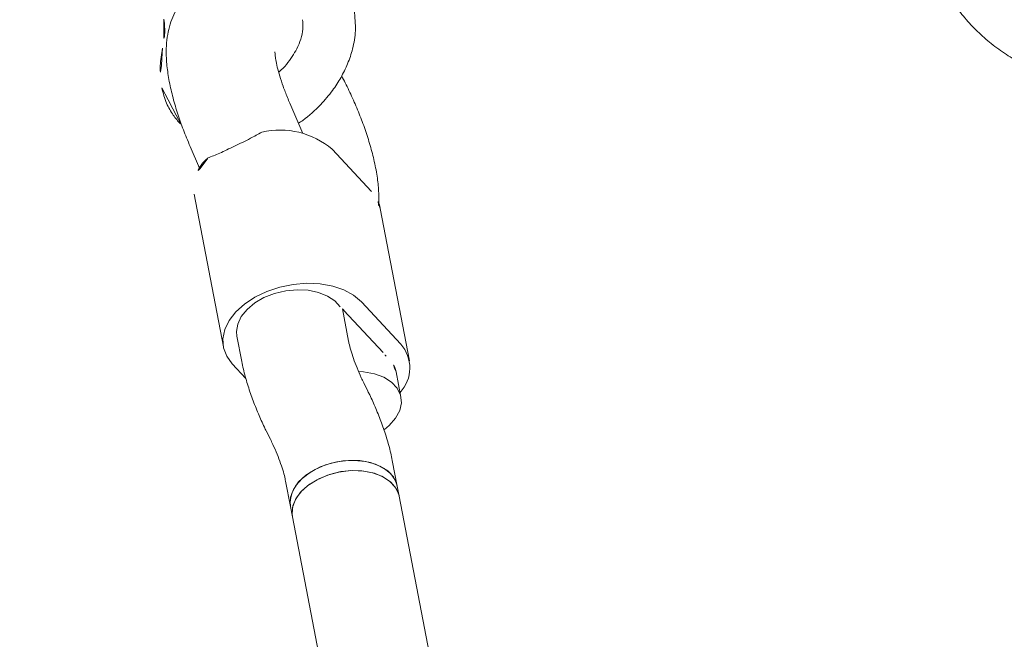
# Model space of a CAD drawing. Extents: x 5459245 to 5462690, y 5971016 to 5972523.
# Tile 132 of 136: x 5462452.2649 to 5462452.4099, y 5972213.9122 to 5972214.0034. Entities that reach past the tile are written whole.
import ezdxf

# ---------------------------------------------------------------- set-up
doc = ezdxf.new("R2010")
doc.units = 0
doc.layers.add('A_MAŁA ARCHITEKTURA', color=195, linetype='CONTINUOUS', lineweight=9)

# ---------------------------------------------------------------- blocks, each defined once
blk = doc.blocks.new('A$C43995eb0')
at = {"layer": 'A_MAŁA ARCHITEKTURA', "linetype": 'Continuous'}
for p, q in [((1464.1, -620.63), (1354.96, -705.72)), ((1364.8, -718.34), (1479.24, -629.11)), ((1354.96, -705.72), (1353.76, -706.66)), ((1353.76, -706.66), (1350.73, -709.01)), ((1341.86, -712.11), (1338.85, -714.46)), ((1336.53, -713.42), (1318.49, -727.48)), ((1334.91, -715.71), (1332.01, -723.69)), ((1343.28, -716.87), (1342.46, -717.97)), ((1334.3, -725.43), (1337.2, -717.45)), ((1363.59, -719.27), (1364.8, -718.34)), ((1360.57, -721.63), (1363.59, -719.27)), ((1338.01, -722.75), (1334.21, -725.71)), ((1355.3, -727.51), (1356.12, -726.41)), ((1316.87, -729.77), (1313.98, -737.75)), ((1348.77, -736.47), (1349.78, -733.7)), ((1344.83, -737.72), (1347.85, -735.36)), ((1329.12, -752.82), (1347.15, -738.76)), ((1313.85, -742.63), (1310.77, -746.36)), ((1323.12, -756.54), (1325.34, -753.84))]:
    blk.add_line(p, q, dxfattribs=at)
at = {"layer": 'A_MAŁA ARCHITEKTURA', "linetype": 'Continuous', "flags": 128}
for points in [[(1354.02, -712.03), (1353.6, -710.51), (1353.49, -709.06), (1353.67, -707.75), (1354.14, -706.64), (1354.88, -705.78), (1354.96, -705.72)], [(1354.96, -705.72), (1354.72, -705.92), (1354.03, -706.83), (1353.61, -707.98), (1353.49, -709.32), (1353.66, -710.79), (1354.13, -712.31), (1354.86, -713.83), (1355.83, -715.25), (1356.99, -716.53), (1358.28, -717.59), (1359.65, -718.4), (1361.03, -718.91), (1362.35, -719.09), (1363.56, -718.95), (1364.6, -718.48), (1364.8, -718.34)], [(1353.76, -706.66), (1353.52, -706.86), (1352.82, -707.77), (1352.41, -708.92), (1352.28, -710.26), (1352.46, -711.73), (1352.92, -713.25), (1353.66, -714.76), (1354.62, -716.19), (1355.78, -717.47), (1357.07, -718.53), (1358.44, -719.34), (1359.82, -719.85), (1361.15, -720.03), (1362.36, -719.89), (1363.39, -719.42), (1363.59, -719.27)], [(1352.58, -708.32), (1353.14, -707.28), (1353.76, -706.66)], [(1363.59, -719.27), (1362.9, -719.69), (1361.77, -720), (1360.49, -719.98), (1359.13, -719.63), (1357.75, -718.97), (1356.41, -718.03), (1355.18, -716.85), (1354.11, -715.49), (1353.26, -714.01), (1352.65, -712.49), (1352.33, -710.98), (1352.31, -709.57), (1352.58, -708.32)], [(1347.19, -712.14), (1346.32, -711.76), (1344.96, -711.41), (1343.68, -711.39), (1342.55, -711.69), (1341.62, -712.32), (1340.93, -713.23), (1340.51, -714.38), (1340.39, -715.72), (1340.56, -717.18), (1341.03, -718.71), (1341.32, -719.39)], [(1364.8, -718.34), (1364.42, -718.59), (1363.34, -719), (1362.11, -719.08), (1360.77, -718.84), (1359.39, -718.27), (1358.03, -717.41), (1356.75, -716.3), (1355.63, -715), (1354.7, -713.55), (1354.02, -712.03)], [(1332.01, -723.69), (1331.67, -725.15), (1331.62, -726.77), (1331.87, -728.5), (1332.41, -730.29), (1333.22, -732.07), (1334.28, -733.79), (1335.54, -735.37), (1336.97, -736.78), (1338.52, -737.96), (1340.13, -738.87), (1341.75, -739.48), (1343.32, -739.77), (1344.79, -739.74), (1346.12, -739.37), (1347.24, -738.68), (1348.14, -737.71), (1348.77, -736.47)], [(1344.83, -737.72), (1344.28, -738.07), (1343.2, -738.42), (1341.97, -738.46), (1340.65, -738.18), (1339.3, -737.6), (1337.98, -736.74), (1336.74, -735.64), (1335.64, -734.35), (1334.73, -732.93), (1334.06, -731.45), (1333.65, -729.96), (1333.52, -728.54), (1333.67, -727.24), (1334.1, -726.14)]]:
    blk.add_lwpolyline(points, dxfattribs=at)
at = {"layer": 'A_MAŁA ARCHITEKTURA', "linetype": 'Continuous'}
for centre, radius, start, end in [((1339.84, -717.63), 5.29, 73.9273, 158.6966), ((1341.25, -717.42), 3.81, 128.9171, 170.9323), ((1341.04, -718.83), 4.08, 150.4346, 160.1647), ((1338.76, -727.04), 4.75, 160.171, 168.9698), ((1321.6, -731.39), 5, 128.4792, 160.9906), ((1325.48, -740.5), 11.83, 166.5837, 220.1513), ((1325.68, -747.85), 6.04, 248.2677, 304.7019)]:
    blk.add_arc(centre, radius, start, end, dxfattribs=at)
for points, knots in [([(768.63, -596.05), (771.65, -599.17), (780.31, -608.14), (794.77, -622.76), (812.06, -639.86), (829.56, -656.71), (847.24, -673.32), (865.1, -689.7), (883.15, -705.82), (901.38, -721.7), (919.78, -737.33), (938.36, -752.71), (957.11, -767.84), (976.03, -782.7), (995.11, -797.31), (1014.36, -811.66), (1033.77, -825.75), (1053.33, -839.57), (1073.05, -853.12), (1092.91, -866.4), (1112.93, -879.41), (1133.09, -892.15), (1153.39, -904.61), (1173.83, -916.79), (1194.41, -928.7), (1215.11, -940.32), (1235.95, -951.66), (1256.91, -962.72), (1277.99, -973.49), (1299.2, -983.97), (1320.52, -994.16), (1341.95, -1004.07), (1363.49, -1013.68), (1385.14, -1022.99), (1406.89, -1032.01), (1428.74, -1040.74), (1450.68, -1049.16), (1472.72, -1057.29), (1494.85, -1065.11), (1517.06, -1072.64), (1539.36, -1079.86), (1561.73, -1086.78), (1584.18, -1093.39), (1606.7, -1099.69), (1629.3, -1105.69), (1651.95, -1111.39), (1674.67, -1116.77), (1697.45, -1121.84), (1720.28, -1126.61), (1743.17, -1131.06), (1766.1, -1135.2), (1789.08, -1139.03), (1812.09, -1142.55), (1835.15, -1145.75), (1858.24, -1148.64), (1881.36, -1151.22), (1904.5, -1153.48), (1927.67, -1155.42), (1950.86, -1157.05), (1974.07, -1158.37), (1997.29, -1159.37), (2019.69, -1160.04), (2034.36, -1160.25), (2041.28, -1160.34)], [0, 0, 0, 0, 0.008859, 0.025435, 0.04201, 0.058584, 0.075158, 0.09173, 0.108302, 0.124873, 0.141442, 0.158011, 0.174578, 0.191145, 0.20771, 0.224275, 0.240838, 0.257401, 0.273962, 0.290523, 0.307082, 0.32364, 0.340197, 0.356754, 0.373309, 0.389863, 0.406416, 0.422968, 0.439519, 0.456068, 0.472617, 0.489165, 0.505712, 0.522258, 0.538803, 0.555347, 0.57189, 0.588432, 0.604973, 0.621513, 0.638052, 0.654591, 0.671129, 0.687665, 0.704202, 0.720737, 0.737272, 0.753806, 0.770339, 0.786872, 0.803404, 0.819936, 0.836467, 0.852998, 0.869528, 0.886058, 0.902587, 0.919116, 0.935645, 0.952174, 0.968702, 0.98523, 1, 1, 1, 1]), ([(1235.29, -677.2), (1235.85, -677.2), (1237.17, -677.2), (1239.26, -676.91), (1241.52, -676.3), (1243.71, -675.39), (1245.81, -674.2), (1247.78, -672.74), (1249.61, -671.02), (1251.28, -669.07), (1252.75, -666.9), (1254, -664.55), (1255.02, -662.05), (1255.79, -659.44), (1256.3, -656.75), (1256.54, -654.02), (1256.5, -651.29), (1256.18, -648.58), (1255.59, -646.01), (1254.99, -644.25), (1254.62, -643.36), (1254.57, -643.23)], [0, 0, 0, 0, 0.038261, 0.091365, 0.144569, 0.198161, 0.252313, 0.307126, 0.36262, 0.418738, 0.475371, 0.532389, 0.58968, 0.647163, 0.704797, 0.762573, 0.820496, 0.878565, 0.936746, 0.991044, 1, 1, 1, 1]), ([(1350.73, -709.01), (1350.44, -709.25), (1349.57, -709.94), (1348.17, -711.22), (1346.54, -712.89), (1345.03, -714.61), (1343.96, -715.96), (1343.4, -716.7), (1343.28, -716.87)], [0, 0, 0, 0, 0.112407, 0.336596, 0.549288, 0.754934, 0.945904, 1, 1, 1, 1]), ([(1342.46, -717.97), (1342.3, -718.19), (1341.81, -718.83), (1340.97, -719.85), (1339.98, -720.94), (1339.05, -721.86), (1338.4, -722.44), (1338.1, -722.68), (1338.01, -722.75)], [0, 0, 0, 0, 0.10991, 0.320542, 0.529243, 0.732721, 0.927747, 1, 1, 1, 1]), ([(1356.12, -726.41), (1356.29, -726.19), (1356.77, -725.55), (1357.61, -724.53), (1358.6, -723.43), (1359.53, -722.51), (1360.18, -721.94), (1360.49, -721.7), (1360.57, -721.63)], [0, 0, 0, 0, 0.1099104, 0.3205419, 0.5292435, 0.7327213, 0.9277469, 1, 1, 1, 1]), ([(1347.85, -735.36), (1348.14, -735.13), (1349.01, -734.44), (1350.41, -733.15), (1352.04, -731.48), (1353.55, -729.76), (1354.62, -728.42), (1355.18, -727.68), (1355.3, -727.51)], [0, 0, 0, 0, 0.112407, 0.336596, 0.549288, 0.754934, 0.945904, 1, 1, 1, 1]), ([(1318.24, -727.88), (1317.69, -728.15), (1316.48, -728.71), (1314.68, -729.88), (1312.8, -731.32), (1310.95, -732.96), (1309.19, -734.71), (1307.5, -736.56), (1305.9, -738.48), (1304.63, -740.11), (1303.95, -741.1), (1303.73, -741.41)], [0, 0, 0, 0, 0.106439, 0.230878, 0.362995, 0.487871, 0.606775, 0.722184, 0.835705, 0.948409, 1, 1, 1, 1]), ([(1312.8, -743.91), (1312.58, -743.78), (1311.36, -743.08), (1309.14, -742.26), (1306.38, -741.61), (1303.98, -741.36), (1301.68, -741.4), (1299.27, -741.77), (1296.67, -742.59), (1295.13, -743.61), (1294.3, -744.15)], [0, 0, 0, 0, 0.036482, 0.208719, 0.341591, 0.453002, 0.568338, 0.689293, 0.833584, 1, 1, 1, 1]), ([(1310.77, -746.36), (1310.57, -746.6), (1309.98, -747.31), (1309, -748.4), (1307.88, -749.53), (1306.86, -750.46), (1306.03, -751.12), (1305.44, -751.53), (1305.08, -751.74), (1305.05, -751.76), (1305.03, -751.77)], [0, 0, 0, 0, 0.081921, 0.237532, 0.390669, 0.539385, 0.681797, 0.800083, 0.90907, 1, 1, 1, 1]), ([(1298.97, -750.31), (1299.35, -750.07), (1300.07, -749.59), (1301.55, -749.2), (1303.04, -749.08), (1304.93, -749.2), (1306.46, -749.48), (1307.39, -749.9), (1307.43, -749.92)], [0, 0, 0, 0, 0.208287, 0.402228, 0.571679, 0.709518, 0.987668, 1, 1, 1, 1]), ([(1323.44, -753.46), (1323, -753.06), (1322.1, -752.27), (1320.13, -750.78), (1318.2, -749.3), (1316.96, -748.47), (1316.44, -748.12)], [0, 0, 0, 0, 0.266006, 0.531719, 0.802227, 1, 1, 1, 1]), ([(1298.07, -752), (1297.95, -752.36), (1297.59, -753.44), (1297.2, -755.11), (1297, -756.98), (1297.04, -758.67), (1297.31, -760.28), (1297.81, -761.81), (1298.57, -763.24), (1299.59, -764.57), (1300.87, -765.72), (1302.34, -766.6), (1303.88, -767.18), (1305.43, -767.49), (1306.96, -767.54), (1308.48, -767.38), (1310, -767), (1311.57, -766.41), (1313.25, -765.54), (1315.07, -764.36), (1316.95, -762.9), (1318.79, -761.24), (1320.55, -759.48), (1321.98, -757.9), (1322.82, -756.89), (1323.12, -756.54)], [0, 0, 0, 0, 0.029784, 0.087808, 0.135706, 0.178055, 0.217575, 0.25559, 0.292833, 0.329712, 0.370309, 0.409015, 0.446224, 0.482612, 0.51893, 0.55608, 0.595316, 0.63849, 0.688152, 0.746011, 0.806475, 0.863537, 0.917971, 0.970883, 1, 1, 1, 1]), ([(1317.34, -764.19), (1317.93, -763.66), (1319.06, -762.65), (1320.12, -760.96), (1320.66, -759.8), (1320.81, -759.21), (1320.83, -759.14)], [0, 0, 0, 0, 0.370458, 0.696328, 0.965796, 1, 1, 1, 1]), ([(1312.08, -766.74), (1312.92, -766.48), (1314.86, -765.89), (1316.44, -764.8), (1317.33, -764.19)], [0, 0, 0, 0, 0.4338923, 1, 1, 1, 1]), ([(1308.2, -768.49), (1308.83, -768.09), (1309.94, -767.37), (1311.42, -766.94), (1312.07, -766.74)], [0, 0, 0, 0, 0.559973, 1, 1, 1, 1]), ([(1564.16, -948.04), (1558.73, -946.25), (1546.18, -942.13), (1526.6, -935.3), (1505.39, -927.62), (1484.28, -919.63), (1463.27, -911.35), (1442.35, -902.77), (1421.53, -893.89), (1400.81, -884.72), (1380.21, -875.26), (1359.71, -865.5), (1339.33, -855.46), (1319.07, -845.13), (1298.93, -834.52), (1278.92, -823.61), (1262.16, -814.24), (1252.13, -808.39), (1248.67, -806.38)], [0, 0, 0, 0, 0.049787, 0.115236, 0.180681, 0.246123, 0.31156, 0.376992, 0.44242, 0.507844, 0.573263, 0.638677, 0.704087, 0.769492, 0.834892, 0.900288, 0.965678, 1, 1, 1, 1])]:
    blk.add_open_spline(points, degree=3, knots=knots, dxfattribs=at)

msp = doc.modelspace()

# ---------------------------------------------------------------- block references
at = {"layer": 'A_MAŁA ARCHITEKTURA', "xscale": 0.001, "yscale": 0.001, "zscale": 0.001, "rotation": 242.9301705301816}
msp.add_blockref('A$C43995eb0', (5462453.5658, 5972214.81866), dxfattribs=at)

doc.saveas('drawing.dxf')
